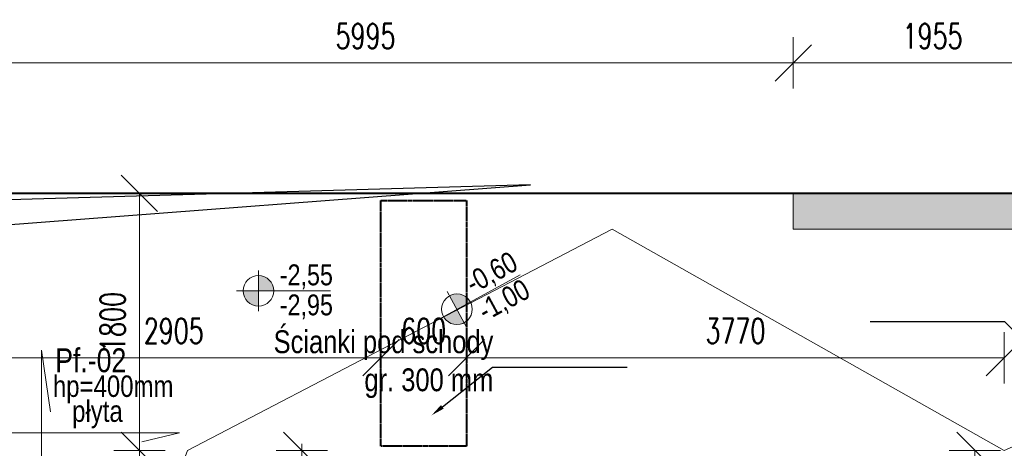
# Model space of a CAD drawing. Extents: x -274995 to 107519, y -337635 to 244261.
# Tile 8 of 49: x 39330 to 46233, y -46326 to -43324. Entities that reach past the tile are written whole.
import ezdxf
from ezdxf import colors
from ezdxf.entities.mleader import LeaderData, LeaderLine
from ezdxf.math import Vec2, Vec3

# ---------------------------------------------------------------- set-up
doc = ezdxf.new("R2010")
doc.units = 0
doc.header["$LTSCALE"] = 10
doc.header["$MEASUREMENT"] = 0
doc.linetypes.add('DASHED', pattern=[0.75, 0.5, -0.25])
for name, color, linetype, lineweight in [('P-Linia1', 3, 'Continuous', 40), ('P-Opis', 1, 'Continuous', 18), ('P-Opis fundamenty', 193, 'Continuous', 9), ('P-Opis ściany', 6, 'Continuous', 9), ('P-Wymiar', 254, 'Continuous', 9)]:
    doc.layers.add(name, color=color, linetype=linetype, lineweight=lineweight)
doc.styles.add('_Fd Opis', font='arial.ttf', dxfattribs={"width": 0.8})
doc.styles.add('CDMSTYLE', font='arial.ttf', dxfattribs={"width": 0.8})
doc.styles.add('ROMANS', font='romans.shx', dxfattribs={"width": 0.7})
doc.dimstyles.new('A100', dxfattribs={"dimscale": 100, "dimtxt": 1.75, "dimasz": 0.1, "dimexe": 0, "dimexo": 0, "dimgap": 1, "dimtad": 1, "dimdec": 4, "dimrnd": 0.1, "dimdsep": 46, "dimtxsty": 'ROMANS', "dimblk": '[[[[[[[[', "dimcen": 2, "dimdle": 2, "dimse1": 1, "dimse2": 1, "dimclrd": 256, "dimclrt": 1, "dimadec": 0, "dimazin": 0, "dimtfac": 1, "dimtdec": 4, "dimtix": 1, "dimtmove": 2, "dimatfit": 3, "dimldrblk": '[[[[[[[[', "dimfxl": 1, "dimtvp": 0.6, "dimtolj": 1, "dimlwd": 9, "dimarcsym": 0})

# ---------------------------------------------------------------- blocks, each defined once
blk = doc.blocks.new('daddad')
at = {"layer": 'P-Opis', "lineweight": 20}
for points in [[(-159, -799), (0, -1476), (0, 1476), (159, 377)], [(1791, -159), (2467, 0), (-1381, 0), (-705, 159)]]:
    blk.add_lwpolyline(points, dxfattribs=at)
blk = doc.blocks.new('A$C798F0764')
at = {"layer": 'P-Opis'}
h = blk.add_hatch(color=1, dxfattribs=at)
h.dxf.hatch_style = 1
h.paths.add_polyline_path([(87, -43), (-30, -160, 0.414214), (204, -160)])
h.paths.add_polyline_path([(-30, 74), (87, -43), (204, 74, 0.414214)])
at = {"layer": 'P-Opis', "color": 1}
for p, q in [((-80, -210), (636, 506)), ((-68, 111), (241, -198))]:
    blk.add_line(p, q, dxfattribs=at)
blk.add_circle((87, -43), 165, dxfattribs=at)
blk = doc.blocks.new('[[[[[[[[')
at = {"layer": 'P-Wymiar'}
for p, q in [((0, 18), (0, -18)), ((-12.73, -12.73), (12.73, 12.73)), ((0, 0), (-4.63, 0))]:
    blk.add_line(p, q, dxfattribs=at)
blk = doc.blocks.new('*D545')
at = {"layer": 'Defpoints', "color": 0, "transparency": 16777216}
for p in [(44752.7, -43626.6), (44752.7, -44341.1), (38757.8, -44591.1)]:
    blk.add_point(p, dxfattribs=at)
at = {"layer": 'P-Wymiar', "lineweight": 9, "transparency": 16777216}
blk.add_line((38767.8, -43626.6), (44742.7, -43626.6), dxfattribs=at)
at = {"layer": 'P-Wymiar', "lineweight": 9, "transparency": 16777216, "xscale": 10, "yscale": 10, "zscale": 10, "rotation": 180}
blk.add_blockref('[[[[[[[[', (38757.8, -43626.6), dxfattribs=at)
at = {"layer": 'P-Wymiar', "lineweight": 9, "transparency": 16777216, "xscale": 10, "yscale": 10, "zscale": 10}
blk.add_blockref('[[[[[[[[', (44752.7, -43626.6), dxfattribs=at)
at = {"layer": 'P-Wymiar', "color": 1, "transparency": 16777216, "insert": (41755.3, -43439.1), "char_height": 175, "attachment_point": 5, "style": 'ROMANS'}
blk.add_mtext('\\A1;5995', dxfattribs=at)
blk = doc.blocks.new('*D546')
at = {"layer": 'Defpoints', "color": 0, "transparency": 16777216}
for p in [(46707.8, -43626.6), (44752.7, -44341.1), (46707.8, -44341.1)]:
    blk.add_point(p, dxfattribs=at)
at = {"layer": 'P-Wymiar', "lineweight": 9, "transparency": 16777216}
blk.add_line((44762.7, -43626.6), (46697.8, -43626.6), dxfattribs=at)
at = {"layer": 'P-Wymiar', "lineweight": 9, "transparency": 16777216, "xscale": 10, "yscale": 10, "zscale": 10, "rotation": 180}
blk.add_blockref('[[[[[[[[', (44752.7, -43626.6), dxfattribs=at)
at = {"layer": 'P-Wymiar', "lineweight": 9, "transparency": 16777216, "xscale": 10, "yscale": 10, "zscale": 10}
blk.add_blockref('[[[[[[[[', (46707.8, -43626.6), dxfattribs=at)
at = {"layer": 'P-Wymiar', "color": 1, "transparency": 16777216, "insert": (45730.3, -43439.1), "char_height": 175, "attachment_point": 5, "style": 'ROMANS'}
blk.add_mtext('\\A1;1955', dxfattribs=at)
blk = doc.blocks.new('*D553')
at = {"layer": 'Defpoints', "color": 0, "transparency": 16777216}
for p in [(38957.8, -44801.1), (41862.7, -44801.1), (41862.7, -45691.7)]:
    blk.add_point(p, dxfattribs=at)
at = {"layer": 'P-Wymiar', "lineweight": 9, "transparency": 16777216}
blk.add_line((38967.8, -45691.7), (41852.7, -45691.7), dxfattribs=at)
at = {"layer": 'P-Wymiar', "lineweight": 9, "transparency": 16777216, "xscale": 10, "yscale": 10, "zscale": 10, "rotation": 180}
blk.add_blockref('[[[[[[[[', (38957.8, -45691.7), dxfattribs=at)
at = {"layer": 'P-Wymiar', "lineweight": 9, "transparency": 16777216, "xscale": 10, "yscale": 10, "zscale": 10}
blk.add_blockref('[[[[[[[[', (41862.7, -45691.7), dxfattribs=at)
at = {"layer": 'P-Wymiar', "color": 1, "transparency": 16777216, "insert": (40410.3, -45504.2), "char_height": 175, "attachment_point": 5, "style": 'ROMANS'}
blk.add_mtext('\\A1;2905', dxfattribs=at)
blk = doc.blocks.new('*D554')
at = {"layer": 'Defpoints', "color": 0, "transparency": 16777216}
for p in [(41862.7, -45691.7), (42462.7, -45691.7), (42462.7, -45691.7)]:
    blk.add_point(p, dxfattribs=at)
at = {"layer": 'P-Wymiar', "lineweight": 9, "transparency": 16777216}
blk.add_line((41872.7, -45691.7), (42452.7, -45691.7), dxfattribs=at)
at = {"layer": 'P-Wymiar', "lineweight": 9, "transparency": 16777216, "xscale": 10, "yscale": 10, "zscale": 10, "rotation": 180}
blk.add_blockref('[[[[[[[[', (41862.7, -45691.7), dxfattribs=at)
at = {"layer": 'P-Wymiar', "lineweight": 9, "transparency": 16777216, "xscale": 10, "yscale": 10, "zscale": 10}
blk.add_blockref('[[[[[[[[', (42462.7, -45691.7), dxfattribs=at)
at = {"layer": 'P-Wymiar', "color": 1, "transparency": 16777216, "insert": (42162.7, -45504.2), "char_height": 175, "attachment_point": 5, "style": 'ROMANS'}
blk.add_mtext('\\A1;600', dxfattribs=at)
blk = doc.blocks.new('*D568')
at = {"layer": 'Defpoints', "color": 0, "transparency": 16777216}
for p in [(45109.9, -46341.1), (46026.4, -46341.1), (44927.7, -51111.2)]:
    blk.add_point(p, dxfattribs=at)
at = {"layer": 'P-Wymiar', "lineweight": 9, "transparency": 16777216}
blk.add_line((46026.4, -51101.2), (46026.4, -46351.1), dxfattribs=at)
at = {"layer": 'P-Wymiar', "lineweight": 9, "transparency": 16777216, "xscale": 10, "yscale": 10, "zscale": 10}
for p, rotation in [((46026.4, -46341.1), 90), ((46026.4, -51111.2), 270)]:
    blk.add_blockref('[[[[[[[[', p, dxfattribs=dict(at, rotation=rotation))
at = {"layer": 'P-Wymiar', "color": 1, "transparency": 16777216, "insert": (45838.9, -48726.1), "char_height": 175, "attachment_point": 5, "rotation": 90, "style": 'ROMANS'}
blk.add_mtext('\\A1;4770', dxfattribs=at)
blk = doc.blocks.new('*D585')
at = {"layer": 'Defpoints', "color": 0, "transparency": 16777216}
for p in [(41319.6, -46341.1), (41307.8, -46801.1), (41307.8, -46801.1)]:
    blk.add_point(p, dxfattribs=at)
at = {"layer": 'P-Wymiar', "lineweight": 9, "transparency": 16777216}
for p, q in [((41307.8, -46331.1), (41307.8, -46321.1)), ((41307.8, -46341.1), (41307.8, -46801.1)), ((41307.8, -46811.1), (41307.8, -46821.1))]:
    blk.add_line(p, q, dxfattribs=at)
at = {"layer": 'P-Wymiar', "lineweight": 9, "transparency": 16777216, "xscale": 10, "yscale": 10, "zscale": 10}
for p, rotation in [((41307.8, -46341.1), 270), ((41307.8, -46801.1), 90)]:
    blk.add_blockref('[[[[[[[[', p, dxfattribs=dict(at, rotation=rotation))
at = {"layer": 'P-Wymiar', "color": 1, "transparency": 16777216, "insert": (41120.3, -46571.1), "char_height": 175, "attachment_point": 5, "rotation": 90, "style": 'ROMANS'}
blk.add_mtext('\\A1;460', dxfattribs=at)
blk = doc.blocks.new('*D586')
at = {"layer": 'Defpoints', "color": 0, "transparency": 16777216}
for p in [(46232.8, -45691.7), (42462.7, -46311.1), (46232.8, -46341.1)]:
    blk.add_point(p, dxfattribs=at)
at = {"layer": 'P-Wymiar', "lineweight": 9, "transparency": 16777216}
blk.add_line((42472.7, -45691.7), (46222.8, -45691.7), dxfattribs=at)
at = {"layer": 'P-Wymiar', "lineweight": 9, "transparency": 16777216, "xscale": 10, "yscale": 10, "zscale": 10, "rotation": 180}
blk.add_blockref('[[[[[[[[', (42462.7, -45691.7), dxfattribs=at)
at = {"layer": 'P-Wymiar', "lineweight": 9, "transparency": 16777216, "xscale": 10, "yscale": 10, "zscale": 10}
blk.add_blockref('[[[[[[[[', (46232.8, -45691.7), dxfattribs=at)
at = {"layer": 'P-Wymiar', "color": 1, "transparency": 16777216, "insert": (44347.8, -45504.2), "char_height": 175, "attachment_point": 5, "style": 'ROMANS'}
blk.add_mtext('\\A1;3770', dxfattribs=at)
blk = doc.blocks.new('*D622')
at = {"layer": 'Defpoints', "color": 0, "transparency": 16777216}
for p in [(40169.9, -46341.1), (40507.8, -46341.1), (40507.8, -46801.1)]:
    blk.add_point(p, dxfattribs=at)
at = {"layer": 'P-Wymiar', "lineweight": 9, "transparency": 16777216}
for p, q in [((40169.9, -46331.1), (40169.9, -46321.1)), ((40169.9, -46801.1), (40169.9, -46341.1)), ((40169.9, -46811.1), (40169.9, -46821.1))]:
    blk.add_line(p, q, dxfattribs=at)
at = {"layer": 'P-Wymiar', "lineweight": 9, "transparency": 16777216, "xscale": 10, "yscale": 10, "zscale": 10}
for p, rotation in [((40169.9, -46341.1), 270), ((40169.9, -46801.1), 90)]:
    blk.add_blockref('[[[[[[[[', p, dxfattribs=dict(at, rotation=rotation))
at = {"layer": 'P-Wymiar', "color": 1, "transparency": 16777216, "insert": (39982.4, -46571.1), "char_height": 175, "attachment_point": 5, "rotation": 90, "style": 'ROMANS'}
blk.add_mtext('\\A1;460', dxfattribs=at)
blk = doc.blocks.new('*D623')
at = {"layer": 'Defpoints', "color": 0, "transparency": 16777216}
for p in [(40169.9, -44541.1), (40507.8, -44541.1), (40507.8, -46341.1)]:
    blk.add_point(p, dxfattribs=at)
at = {"layer": 'P-Wymiar', "lineweight": 9, "transparency": 16777216}
blk.add_line((40169.9, -46331.1), (40169.9, -44551.1), dxfattribs=at)
at = {"layer": 'P-Wymiar', "lineweight": 9, "transparency": 16777216, "xscale": 10, "yscale": 10, "zscale": 10}
for p, rotation in [((40169.9, -44541.1), 90), ((40169.9, -46341.1), 270)]:
    blk.add_blockref('[[[[[[[[', p, dxfattribs=dict(at, rotation=rotation))
at = {"layer": 'P-Wymiar', "color": 1, "transparency": 16777216, "insert": (39982.4, -45441.1), "char_height": 175, "attachment_point": 5, "rotation": 90, "style": 'ROMANS'}
blk.add_mtext('\\A1;1800', dxfattribs=at)

msp = doc.modelspace()

# ---------------------------------------------------------------- hatches: boundary and pattern name
at = {"layer": 'P-Opis ściany', "lineweight": 0, "true_color": 0xd100d1}
h = msp.add_hatch(dxfattribs=at)
h.set_pattern_fill('ANSI33', color=212, scale=20)
h.set_pattern_definition([(45, (53973.4, 196541.97), (-89.80256, 89.80256), []), (45, (54063.2, 196541.97), (-89.80256, 89.80256), [63.5, -31.75])])
h.paths.add_polyline_path([(64007.71184, -47356.08653), (64257.71184, -47356.08653), (64257.74774, -48456.08653), (64007.74774, -48456.08653)])
h.paths.add_polyline_path([(56182.74774, -47556.12831), (56432.74716, -47556.12831), (56432.74716, -48576.12831), (56182.74774, -48576.12831)])
h.paths.add_polyline_path([(56432.74716, -53180.45523), (56182.72852, -53180.45523), (56182.72852, -54200.45523), (56432.74716, -54200.45523)])
h.paths.add_polyline_path([(56432.74716, -55330.45523), (56182.74716, -55330.45523), (56182.74716, -56350.47526), (56432.74716, -56350.47526)])
h.paths.add_polyline_path([(46707.74774, -52557.61787), (46957.74774, -52557.61787), (46957.76952, -57567.61787), (46707.76952, -57567.61787)])
h.paths.add_polyline_path([(44507.76952, -58436.12697), (46707.76952, -58436.12697), (46707.76952, -58686.11239), (44507.76952, -58686.12697)])
h.paths.add_polyline_path([(46707.77078, -49576.92432), (46957.77078, -49576.92432), (46957.77078, -51476.92431), (46707.77078, -51476.92431)])
h.paths.add_polyline_path([(46707.77078, -47698.12841), (46957.77078, -47698.12841), (46957.77078, -48858.12841), (46707.77078, -48858.12841)])
h.paths.add_polyline_path([(46957.77078, -45576.13728), (46707.77078, -45576.13728), (46707.77078, -46896.14031), (46957.77078, -46896.14031)])
h.paths.add_polyline_path([(44202.74774, -48608.60354), (44452.74774, -48608.60354), (44452.74774, -49636.15759), (44202.74774, -49636.15759)])
h.paths.add_polyline_path([(44202.74774, -50086.15759), (44452.74774, -50086.15759), (44452.74774, -51986.15231), (44202.74774, -51986.15231)])
h.paths.add_polyline_path([(39610.69706, -50086.23524), (40630.69789, -50086.23524), (40630.69789, -49836.23524), (39610.69706, -49836.23524)])
h.paths.add_polyline_path([(38707.78413, -44801.13252), (38957.78413, -44801.13252), (38957.78413, -46276.23009), (38707.78413, -46276.23009)])
h.paths.add_polyline_path([(46957.77078, -44541.12831), (48522.74774, -44541.12831), (48522.74774, -44791.12831), (46957.77078, -44791.12831)])
h.paths.add_polyline_path([(44752.74774, -44541.12831), (46707.77078, -44541.12831), (46707.77078, -44791.12831), (44752.74774, -44791.12831)])
h.paths.add_polyline_path([(53306.53705, -44341.12831), (55206.53704, -44341.12831), (55206.53704, -44591.12831), (53306.53705, -44591.12831)])

# ---------------------------------------------------------------- linework, layer by layer
at = {"layer": 'P-Linia1', "color": 1, "true_color": 0xf50000}
msp.add_lwpolyline([(50782.74774, -43866.12831), (50782.74774, -44541.12831), (38707.78413, -44541.12831), (38707.78413, -59161.12697), (40507.78413, -59161.12697)], dxfattribs=at)
at = {"layer": 'P-Linia1', "linetype": 'DASHED'}
msp.add_lwpolyline([(41862.74774, -44591.13252), (42462.74774, -44591.13252), (42462.74774, -46311.12831), (41862.74774, -46311.12831)], close=True, dxfattribs=at)
at = {"layer": 'P-Opis'}
msp.add_lwpolyline([(38707.78413, -51196.12831), (40507.78413, -46341.12831), (43483.61675, -44791.12831), (46232.77078, -46341.12831), (50782.74774, -44341.12831), (53432.79383, -48116.12831)], dxfattribs=at)
at = {"layer": 'P-Opis ściany', "color": 212, "lineweight": 13, "true_color": 0xd100d1}
msp.add_lwpolyline([(44752.74774, -44541.12831), (46707.77078, -44541.12831), (46707.77078, -44791.12831), (44752.74774, -44791.12831)], close=True, dxfattribs=at)

# ---------------------------------------------------------------- block references
at = {"layer": 'P-Opis fundamenty', "color": 1, "xscale": 0.6499999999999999, "yscale": 0.6499999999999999, "zscale": 0.6499999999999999, "rotation": 314.9999999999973}
msp.add_blockref('A$C798F0764', (40984.17451, -45163.47799), dxfattribs=at)
at = {"layer": 'P-Opis fundamenty', "xscale": 0.65, "yscale": 0.65, "zscale": 0.65, "rotation": 343.5684437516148}
msp.add_blockref('A$C798F0764', (42349.17412, -45309.28673), dxfattribs=at)
at = {"layer": 'P-Opis fundamenty', "xscale": 0.392, "yscale": 0.392, "zscale": 0.392}
msp.add_blockref('daddad', (39484.13348, -46217.92674), dxfattribs=at)

# ---------------------------------------------------------------- texts
at = {"layer": 'P-Opis fundamenty', "char_height": 146.25, "attachment_point": 4, "rotation": 28.568443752, "style": '_Fd Opis'}
for s, insert in [('{\\W0.8;-0,60}', (42479.72927, -45194.41046)), ('{\\W0.8;-1,00}', (42566.14129, -45387.42318))]:
    msp.add_mtext(s, dxfattribs=dict(at, insert=insert))
at = {"layer": 'P-Opis fundamenty'}
for s, insert, char_height, attachment_point, style in [('{\\W0.8;-2,55}', (41153.76888, -45125.02085), 146.25, 4, '_Fd Opis'), ('{\\W0.8;-2,95}', (41153.76888, -45335.37488), 146.25, 4, '_Fd Opis'), ('Pf.-02', (39579.41277, -45710.71516), 167.1096, 4, 'CDMSTYLE'), ('{\\H0.6667x;hp=400mm}', (39985.81522, -45913.87893), 225.59796, 5, 'CDMSTYLE'), ('{\\H0.6667x;płyta}', (39875.52868, -46088.64742), 225.59796, 5, 'CDMSTYLE')]:
    msp.add_mtext(s, dxfattribs=dict(at, insert=insert, char_height=char_height, attachment_point=attachment_point, style=style))
at = {"layer": 'P-Opis ściany', "lineweight": 13, "insert": (42650.91547, -45737.30677), "char_height": 160, "attachment_point": 6, "rotation": 0.000001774, "style": '_Fd Opis'}
msp.add_mtext('Ścianki pod schody\\Pgr. 300 mm', dxfattribs=at)

# ---------------------------------------------------------------- dimensions: what is measured, and where the dimension line sits
at = {"layer": 'P-Wymiar'}
for base, p1, p2, picture, middle in [((44752.74774, -43626.5548), (38757.78413, -44591.12831), (44752.74774, -44341.12831), '*D545', (41755.26593, -43439.0548)), ((46707.77078, -43626.5548), (44752.74774, -44341.12831), (46707.77078, -44341.12831), '*D546', (45730.25926, -43439.0548)), ((41862.74774, -45691.65472), (38957.78413, -44801.13252), (41862.74774, -44801.13252), '*D553', (40410.26593, -45504.15472)), ((42462.74774, -45691.65472), (41862.74774, -45691.65472), (42462.74774, -45691.65472), '*D554', (42162.74774, -45504.15472)), ((46232.77078, -45691.65472), (42462.74774, -46311.12831), (46232.77078, -46341.12831), '*D586', (44347.75926, -45504.15472))]:
    dim = msp.add_linear_dim(base=base, p1=p1, p2=p2, dimstyle='A100', dxfattribs=at)
    dim.commit()
    dim.dimension.update_dxf_attribs({"geometry": picture, "text_midpoint": middle})
for base, p1, p2, picture, middle in [((40169.88021, -44541.12831), (40507.78413, -46341.12831), (40507.78413, -44541.12831), '*D623', (39982.38021, -45441.12831)), ((40169.88021, -46341.12831), (40507.78413, -46801.12831), (40507.78413, -46341.12831), '*D622', (39982.38021, -46571.12831)), ((41307.78413, -46801.12831), (41319.62077, -46341.12831), (41307.78413, -46801.12831), '*D585', (41120.28413, -46571.12831)), ((46026.39154, -46341.12831), (44927.72277, -51111.1523), (45109.94888, -46341.12831), '*D568', (45838.89154, -48726.14031))]:
    dim = msp.add_linear_dim(base=base, p1=p1, p2=p2, angle=90, dimstyle='A100', dxfattribs=at)
    dim.commit()
    dim.dimension.update_dxf_attribs({"geometry": picture, "text_midpoint": middle})

# ---------------------------------------------------------------- leaders
at = {"layer": 'P-Opis ściany', "color": 1, "lineweight": 13, "true_color": 0xf50000}
ml = msp.add_multileader_mtext('Standard', dxfattribs=at)
ml.set_content('         ', color=(245, 0, 0))
ml.set_leader_properties()
ml.build(insert=Vec2(0, 0))
ml.multileader.update_dxf_attribs({"arrow_head_size": 96})
ctx = ml.context
ctx.base_point, ctx.char_height, ctx.arrow_head_size, ctx.landing_gap_size, ctx.plane_origin, ctx.plane_x_axis, ctx.plane_y_axis = Vec3(34687.34181, -50537.63958), 3.2, 96, 1.6, Vec3(35947.30678, -45155.56432), Vec3(0, 1), Vec3(-1, 0)
ctx.text_align_type = 2
notes = []
notes.append((ctx, [(1, (1, 1, 0), (34687.34181, -44715.32583), (0, -1), 5807.93557, [(0, [(38707.78413, -44801.13252), (42911.30306, -44481.12831)], 0, [])])]))
ctx.mtext.insert, ctx.mtext.text_direction, ctx.mtext.rotation, ctx.mtext.alignment, ctx.mtext.flow_direction = Vec3(34685.74181, -50524.86141), Vec3(0, 1), 1.5707963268, 3, 5
at = {"layer": 'P-Opis ściany', "color": 212, "lineweight": 13, "true_color": 0xd100d1}
ml = msp.add_multileader_mtext('Standard', dxfattribs=at)
ml.set_content('         ', color=(209, 0, 209))
ml.set_leader_properties()
ml.build(insert=Vec2(0, 0))
ml.multileader.update_dxf_attribs({"arrow_head_size": 96})
ctx = ml.context
ctx.base_point, ctx.char_height, ctx.arrow_head_size, ctx.landing_gap_size, ctx.plane_origin = Vec3(45277.74043, -45440.48051), 3.2, 96, 1.6, Vec3(45376.67893, -47177.68759)
ctx.text_align_type = 2
notes.append((ctx, [(1, (1, 1, 0), (46236.88141, -45440.48051), (-1, 0), 944.76281, [(2, [(47479.83836, -44591.12831), (46331.93289, -44637.11923), (46707.77078, -45922.81989)], 0, [])])]))
ctx.mtext.insert, ctx.mtext.alignment, ctx.mtext.flow_direction = Vec3(45290.5186, -45438.88051), 3, 5
at = {"layer": 'P-Opis ściany', "lineweight": 13}
ml = msp.add_multileader_mtext('Standard', dxfattribs=at)
ml.set_content('         ', color=256)
ml.set_leader_properties()
ml.build(insert=Vec2(0, 0))
ml.multileader.update_dxf_attribs({"arrow_head_size": 96})
ctx = ml.context
ctx.base_point, ctx.char_height, ctx.arrow_head_size, ctx.landing_gap_size, ctx.plane_origin = Vec3(43589.4894, -45758.98216), 3.2, 96, 1.6, Vec3(43504.92907, -47496.18924)
notes.append((ctx, [(1, (1, 1, 0), (42644.72659, -45758.98216), (1, 0), 944.76281, [(0, [(42217.84943, -46095.22117)], 0, [])])]))
ctx.mtext.insert, ctx.mtext.rotation, ctx.mtext.flow_direction = Vec3(43591.0894, -45757.38216), 6.2831853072, 5
for ctx, leaders in notes:
    for number, flags, end, landing, length, lines in leaders:
        leader = LeaderData()
        leader.index, (leader.has_last_leader_line, leader.has_dogleg_vector, leader.attachment_direction) = number, flags
        leader.last_leader_point, leader.dogleg_vector, leader.dogleg_length = Vec3(end), Vec3(landing), length
        for number, points, colour, breaks in lines:
            line = LeaderLine()
            line.index, line.vertices, line.color, line.breaks = number, Vec3.list(points), colors.encode_raw_color(colour), breaks
            leader.lines.append(line)
        ctx.leaders.append(leader)

doc.saveas('drawing.dxf')
